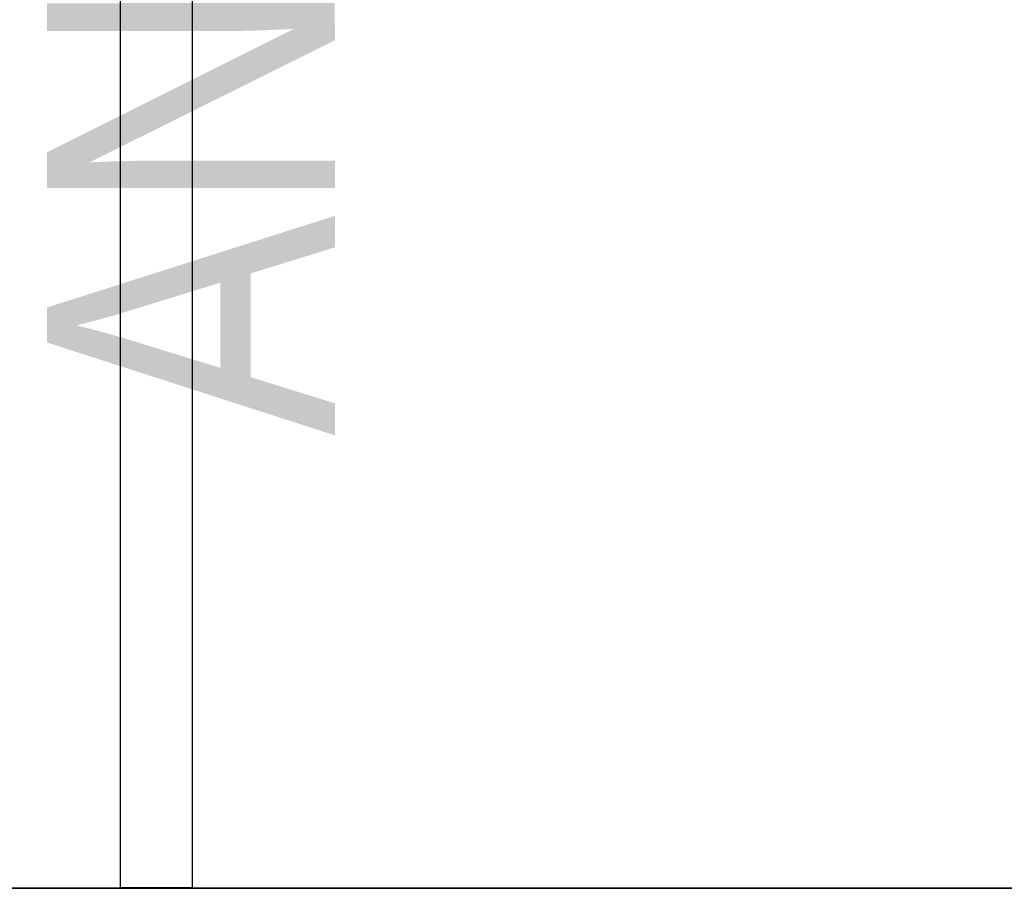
# Model space of a CAD drawing. Extents: x -297 to 573, y -46 to 548.
# Tile 79 of 188: x -24.36 to -17.52, y 246.22 to 252.26. Entities that reach past the tile are written whole.
import ezdxf

# ---------------------------------------------------------------- set-up
doc = ezdxf.new("R2010")
doc.units = 0
doc.layers.get('0').update_dxf_attribs({"lineweight": 35})
doc.layers.add('5_EG-BESTAND', color=7, linetype='Continuous', lineweight=25)
doc.layers.add('5_EG-WANDFLÄCHENMATERIAL', color=7, linetype='Continuous', lineweight=25)
doc.layers.add('A_Vorwand', color=1, linetype='Continuous', lineweight=25, true_color=0xff0000)
doc.styles.get("Standard").update_dxf_attribs({"font": 'arial.ttf'})

# ---------------------------------------------------------------- blocks, each defined once
blk = doc.blocks.new('Referenz-A07ALD4Q1N', base_point=(-101.907, -12.8362))
at = {"layer": '5_EG-BESTAND', "color": 0, "lineweight": 35}
blk.add_line((-30.1853, 246.2224), (-8.2813, 246.2224), dxfattribs=at)
at = {"layer": '5_EG-WANDFLÄCHENMATERIAL', "color": 0, "lineweight": 18, "insert": (-24.1704, 249.3644), "char_height": 2, "attachment_point": 1, "rotation": 90.02555}
blk.add_mtext('{\\W0.83;\\fArial;AN}', dxfattribs=at)
blk = doc.blocks.new('Vorwand-A07ALDBQ1N', base_point=(-23.6633, 246.2271))
at = {"color": 0, "linetype": 'ByBlock', "lineweight": -2, "ltscale": 0.25}
for p, q in [((-23.6633, 306.7435), (-23.6633, 246.2271)), ((-23.1633, 306.7435), (-23.1633, 246.2271)), ((-23.6633, 246.2271), (-23.1633, 246.2271))]:
    blk.add_line(p, q, dxfattribs=at)

msp = doc.modelspace()

# ---------------------------------------------------------------- block references
at = {"color": 251, "lineweight": 25, "ltscale": 0.25, "true_color": 0x585858}
msp.add_blockref('Referenz-A07ALD4Q1N', (-101.907, -12.8362), dxfattribs=at)
at = {"layer": 'A_Vorwand', "ltscale": 0.25}
msp.add_blockref('Vorwand-A07ALDBQ1N', (-23.6633, 246.2271), dxfattribs=at)

doc.saveas('drawing.dxf')
